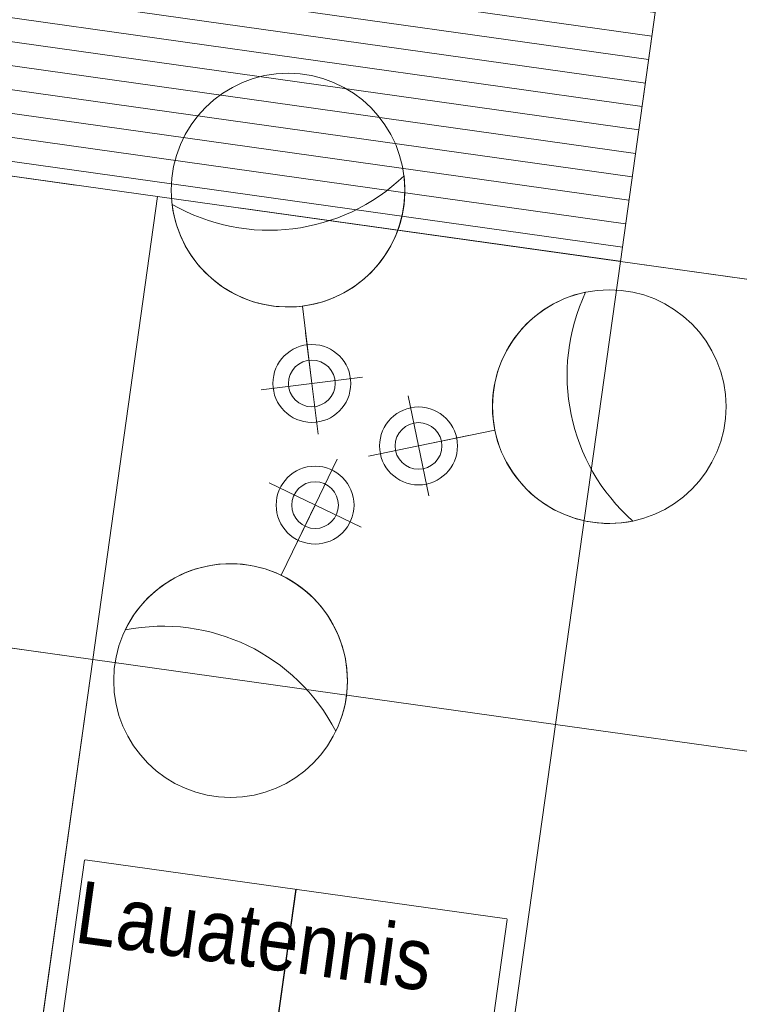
# Model space of a CAD drawing. Header units: millimetres. Extents: x 74467 to 235410, y -65 to 114857.
# Tile 162 of 256: x 113358 to 117978, y 71684 to 78002. Entities that reach past the tile are written whole.
import ezdxf

# ---------------------------------------------------------------- set-up
doc = ezdxf.new("R2010")
doc.units = ezdxf.units.MM
doc.header["$MEASUREMENT"] = 0
doc.linetypes.add('Kriipsjoon', pattern=[3527.298, 2469.2356, -1058.0624])
doc.linetypes.add('Wipeout_Contour', pattern=[1000, 0, -1000])
doc.layers.add('00 Kunstikonkursi LÜ jaoks asendi 2D', color=7, linetype='Continuous')
doc.styles.add('GENERATED_STYLE_4', font='txt', dxfattribs={"width": 0.84})

msp = doc.modelspace()

# ---------------------------------------------------------------- wipeouts: each hides what was drawn before it
at = {"color": 254, "linetype": 'Wipeout_Contour', "lineweight": 0, "ltscale": 975994.700803}
msp.add_wipeout([(114658.8, 79838.6), (115075.3, 82808.9), (112104.2, 83225.2), (111688.1, 80254.6), (111272.1, 77283.5), (117214.2, 76450.8), (117630.2, 79421.8)], dxfattribs=at).dxf.layer = '00 Kunstikonkursi LÜ jaoks asendi 2D'

# ---------------------------------------------------------------- next in the draw order: hatches: boundary and pattern name
at = {"layer": '00 Kunstikonkursi LÜ jaoks asendi 2D', "linetype": 'Continuous', "lineweight": 13, "true_color": 0xe1d3c2}
h = msp.add_hatch(dxfattribs=at)
h.set_pattern_fill('Põrandalaud_0001', color=254, style=0, pattern_type=2)
h.set_pattern_definition([(352, (0, 0), (21.15431, 150.52075), [])])
h.paths.add_polyline_path([(114658.8, 79838.6), (115075.3, 82808.9), (112104.2, 83225.2), (111688.1, 80254.6), (111272.1, 77283.5), (117214.2, 76450.8), (117630.2, 79421.8)])

# ---------------------------------------------------------------- next in the draw order: linework, layer by layer
at = {"layer": '00 Kunstikonkursi LÜ jaoks asendi 2D', "color": 63, "linetype": 'Continuous', "lineweight": 13, "true_color": 0xbcc992}
for p, q in [((117214.2, 76450.8), (117630.2, 79421.8)), ((111272.1, 77283.5), (117214.2, 76450.8))]:
    msp.add_line(p, q, dxfattribs=at)
at = {"layer": '00 Kunstikonkursi LÜ jaoks asendi 2D', "color": 7, "linetype": 'Continuous', "lineweight": 13, "flags": 128}
msp.add_lwpolyline([(114658.8, 79838.6), (115075.3, 82808.9), (112104.2, 83225.2), (111688.1, 80254.6), (111272.1, 77283.5), (117214.2, 76450.8), (117630.2, 79421.8)], close=True, dxfattribs=at)
msp.add_lwpolyline([(114658.8, 79838.6), (115075.3, 82808.9), (112104.2, 83225.2), (111688.1, 80254.6), (111272.1, 77283.5), (117214.2, 76450.8), (117630.2, 79421.8)], close=True, dxfattribs=at)
msp.add_lwpolyline([(114658.8, 79838.6), (115075.3, 82808.9), (112104.2, 83225.2), (111688.1, 80254.6), (111272.1, 77283.5), (117214.2, 76450.8), (117630.2, 79421.8)], close=True, dxfattribs=at)
msp.add_lwpolyline([(114658.8, 79838.6), (115075.3, 82808.9), (112104.2, 83225.2), (111688.1, 80254.6), (111272.1, 77283.5), (117214.2, 76450.8), (117630.2, 79421.8)], close=True, dxfattribs=at)

# ---------------------------------------------------------------- next in the draw order: wipeouts: each hides what was drawn before it
at = {"color": 254, "linetype": 'Wipeout_Contour', "lineweight": 0, "ltscale": 1079437.669537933}
msp.add_wipeout([(97704, 70132.8), (98144.5, 70071.1), (100635.8, 87858.8), (121333.8, 84960), (118963.7, 68037.1), (119411.7, 68027.3), (121836.4, 85338.7), (100257, 88361.1)], dxfattribs=at).dxf.layer = '00 Kunstikonkursi LÜ jaoks asendi 2D'

# ---------------------------------------------------------------- next in the draw order: wipeouts: each hides what was drawn before it
at = {"color": 254, "linetype": 'Wipeout_Contour', "lineweight": 0, "ltscale": 568115.797514}
msp.add_wipeout([(120085.8, 76049.1), (120501.9, 79020), (117630.2, 79421.8), (117214.2, 76451.3)], dxfattribs=at).dxf.layer = '00 Kunstikonkursi LÜ jaoks asendi 2D'
at = {"color": 254, "linetype": 'Wipeout_Contour', "lineweight": 0, "ltscale": 543537.228552}
msp.add_wipeout([(113827.1, 73896.4), (113411, 70925.4), (116381.9, 70509.3), (116798.1, 73480.2)], dxfattribs=at).dxf.layer = '00 Kunstikonkursi LÜ jaoks asendi 2D'

# ---------------------------------------------------------------- next in the draw order: linework, layer by layer
at = {"layer": '00 Kunstikonkursi LÜ jaoks asendi 2D', "color": 63, "linetype": 'Continuous', "lineweight": 13, "true_color": 0xbcc992}
for p, q in [((117630.2, 79421.8), (117214.2, 76451.3)), ((117214.2, 76451.3), (120085.8, 76049.1)), ((113827.1, 73896.4), (113411, 70925.4)), ((116798.1, 73480.2), (113827.1, 73896.4)), ((116381.9, 70509.3), (116798.1, 73480.2))]:
    msp.add_line(p, q, dxfattribs=at)
at = {"layer": '00 Kunstikonkursi LÜ jaoks asendi 2D', "color": 7, "linetype": 'Continuous', "lineweight": 13, "flags": 128}
msp.add_lwpolyline([(114919.8, 70911.2), (115131.2, 72421.5), (115132.1, 72421.4), (114920.8, 70911.1)], close=True, dxfattribs=at)

# ---------------------------------------------------------------- next in the draw order: wipeouts: each hides what was drawn before it
at = {"color": 254, "linetype": 'Wipeout_Contour', "lineweight": 0, "ltscale": 560290.400291}
msp.add_wipeout([(119669.4, 73076.3), (120085.8, 76049), (117214.2, 76450.8), (116798.1, 73480.2)], dxfattribs=at).dxf.layer = '00 Kunstikonkursi LÜ jaoks asendi 2D'
at = {"color": 254, "linetype": 'Wipeout_Contour', "lineweight": 0, "ltscale": 534410.565293}
msp.add_wipeout([(110856, 74312.5), (110439.9, 71341.5), (113410.9, 70925.4), (113827.1, 73896.4)], dxfattribs=at).dxf.layer = '00 Kunstikonkursi LÜ jaoks asendi 2D'

# ---------------------------------------------------------------- next in the draw order: linework, layer by layer
at = {"layer": '00 Kunstikonkursi LÜ jaoks asendi 2D', "color": 63, "linetype": 'Continuous', "lineweight": 13, "true_color": 0xbcc992}
for p, q in [((117214.2, 76450.8), (116798.1, 73480.2)), ((120085.8, 76049), (117214.2, 76450.8)), ((113827.1, 73896.4), (110856, 74312.5)), ((113410.9, 70925.4), (113827.1, 73896.4)), ((116798.1, 73480.2), (119669.4, 73076.3))]:
    msp.add_line(p, q, dxfattribs=at)
at = {"layer": '00 Kunstikonkursi LÜ jaoks asendi 2D', "color": 7, "linetype": 'Continuous', "lineweight": 13, "flags": 128}
for points in [[(119669.4, 73076.3), (120085.8, 76049), (117214.2, 76450.8), (116798.1, 73480.2)], [(110856, 74312.5), (110439.9, 71341.5), (113410.9, 70925.4), (113827.1, 73896.4)]]:
    msp.add_lwpolyline(points, close=True, dxfattribs=at)

# ---------------------------------------------------------------- next in the draw order: wipeouts: each hides what was drawn before it
at = {"color": 254, "linetype": 'Wipeout_Contour', "lineweight": 0, "ltscale": 542342.850996}
msp.add_wipeout([(111272.1, 77283.5), (110856, 74312.5), (113827, 73896.4), (114243.2, 76867.4)], dxfattribs=at).dxf.layer = '00 Kunstikonkursi LÜ jaoks asendi 2D'
at = {"color": 254, "linetype": 'Wipeout_Contour', "lineweight": 0, "ltscale": 552615.626611}
msp.add_wipeout([(119253.5, 70106.7), (119669.4, 73076.2), (116798.1, 73479.8), (116382, 70509.2)], dxfattribs=at).dxf.layer = '00 Kunstikonkursi LÜ jaoks asendi 2D'

# ---------------------------------------------------------------- next in the draw order: linework, layer by layer
at = {"layer": '00 Kunstikonkursi LÜ jaoks asendi 2D', "color": 63, "linetype": 'Continuous', "lineweight": 13, "true_color": 0xbcc992}
for p, q in [((114243.2, 76867.4), (111272.1, 77283.5)), ((113827, 73896.4), (114243.2, 76867.4)), ((110856, 74312.5), (113827, 73896.4)), ((116798.1, 73479.8), (116382, 70509.2)), ((119669.4, 73076.2), (116798.1, 73479.8))]:
    msp.add_line(p, q, dxfattribs=at)
at = {"layer": '00 Kunstikonkursi LÜ jaoks asendi 2D', "color": 7, "linetype": 'Continuous', "lineweight": 13, "flags": 128}
msp.add_lwpolyline([(113566.5, 71100.6), (113564, 71104), (113774.5, 72608.3), (113777.9, 72610.9), (116485.5, 72232), (116488, 72228.6), (116277.6, 70724.3), (116274.2, 70721.7)], close=True, dxfattribs=at)

# ---------------------------------------------------------------- next in the draw order: texts
at = {"layer": '00 Kunstikonkursi LÜ jaoks asendi 2D', "color": 7, "linetype": 'Continuous', "lineweight": 13, "insert": (113700.7, 72077.1), "char_height": 400, "attachment_point": 7, "rotation": 352.09776, "style": 'GENERATED_STYLE_4'}
msp.add_mtext('\\A1;{\\pql;\\fArial|b0|i0|c0|p34;Lauatennis}', dxfattribs=at)

# ---------------------------------------------------------------- next in the draw order: wipeouts: each hides what was drawn before it
at = {"color": 254, "linetype": 'Wipeout_Contour', "lineweight": 0, "ltscale": 551338.924805}
msp.add_wipeout([(114243.4, 76867.3), (113827.3, 73896.3), (116798.3, 73480.2), (117214.5, 76451.2)], dxfattribs=at).dxf.layer = '00 Kunstikonkursi LÜ jaoks asendi 2D'

# ---------------------------------------------------------------- next in the draw order: linework, layer by layer
at = {"layer": '00 Kunstikonkursi LÜ jaoks asendi 2D', "color": 63, "linetype": 'Continuous', "lineweight": 13, "true_color": 0xbcc992}
for p, q in [((114243.4, 76867.3), (113827.3, 73896.3)), ((117214.5, 76451.2), (114243.4, 76867.3)), ((116798.3, 73480.2), (117214.5, 76451.2)), ((113827.3, 73896.3), (116798.3, 73480.2))]:
    msp.add_line(p, q, dxfattribs=at)
at = {"layer": '00 Kunstikonkursi LÜ jaoks asendi 2D', "color": 7, "linetype": 'Continuous', "lineweight": 13}
for p, q in [((115172.7, 76164.3), (115233.7, 75668)), ((115193.7, 75993.4), (115273.8, 75342.7)), ((114908.4, 75628), (115559.1, 75708.1)), ((115852.3, 75588), (115984.6, 74945.9)), ((116239.5, 75333.2), (115597.4, 75200.8)), ((116408.2, 75367.9), (115918.5, 75267)), ((115112.3, 74591.8), (115396.8, 75182.4)), ((115549.8, 74744.8), (114959.3, 75029.4)), ((115037.5, 74436.7), (115254.5, 74887.1))]:
    msp.add_line(p, q, dxfattribs=at)
at = {"layer": '00 Kunstikonkursi LÜ jaoks asendi 2D', "color": 7, "linetype": 'Kriipsjoon', "lineweight": 13, "flags": 128}
msp.add_lwpolyline([(111272.1, 77283.5), (117214.5, 76451.2), (117630.2, 79421.8)], dxfattribs=at)
at = {"layer": '00 Kunstikonkursi LÜ jaoks asendi 2D', "color": 7, "linetype": 'Continuous', "lineweight": 13, "flags": 128}
for points in [[(115825.5, 77000.3, -0.333333), (114336.7, 76817.1, 0.414214), (115172.7, 76164.3, 0.414214)], [(117294.1, 74784.8, -0.333333), (116991.3, 76253.9, 0.414214), (116408.2, 75367.9, 0.414214)], [(114036.3, 74086.6, -0.333333), (115387.6, 73435.5, 0.414214), (115037.5, 74436.7, 0.414214)]]:
    msp.add_lwpolyline(points, format="xyb", close=True, dxfattribs=at)
at = {"layer": '00 Kunstikonkursi LÜ jaoks asendi 2D', "color": 7, "linetype": 'Continuous', "lineweight": 13}
for centre, radius in [((115081.1, 76908.7), 750), ((117142.7, 75519.3), 750), ((115233.7, 75668), 250), ((115233.7, 75668), 150), ((115918.5, 75267), 250), ((115918.5, 75267), 150), ((115254.5, 74887.1), 250), ((115254.5, 74887.1), 150), ((114711.9, 73761.1), 750)]:
    msp.add_circle(centre, radius, dxfattribs=at)

doc.saveas('drawing.dxf')
